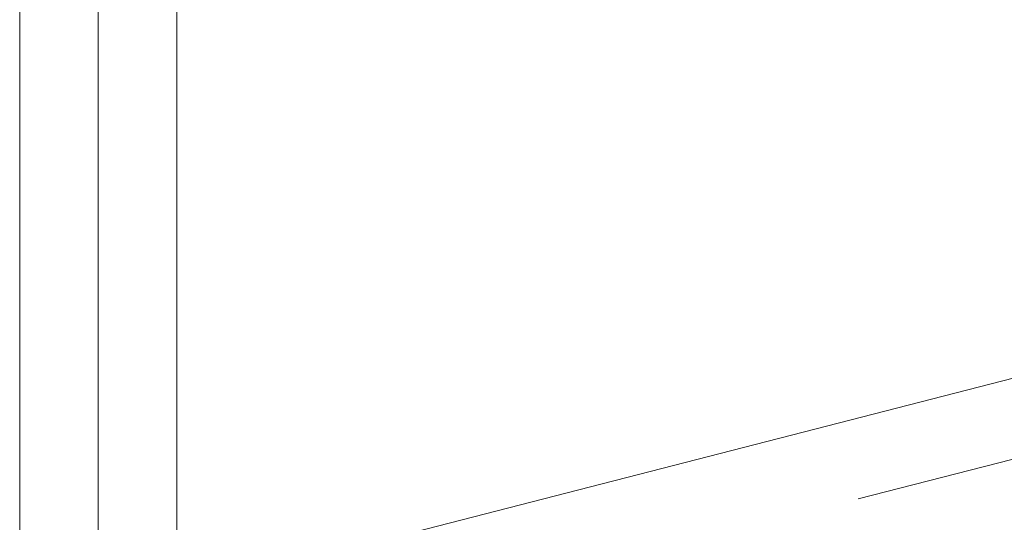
# Model space of a CAD drawing. Header units: millimetres. Extents: x -121 to 34184, y -147 to 33428.
# Tile 43 of 107: x 9268 to 9957, y 23267 to 23619. Entities that reach past the tile are written whole.
import ezdxf

# ---------------------------------------------------------------- set-up
doc = ezdxf.new("R2010")
doc.units = ezdxf.units.MM
doc.linetypes.add('ADSK_Осевая', pattern=[700, 500, -100, 0, -100])
doc.layers.add('P-PIPE-____-CNTR', color=3, linetype='ADSK_Осевая', lineweight=20)
doc.layers.add('P-PIPE-____-OTLN', color=3, linetype='Continuous', lineweight=20)

msp = doc.modelspace()

# ---------------------------------------------------------------- linework, layer by layer
at = {"layer": 'P-PIPE-____-CNTR', "color": 9}
for p, q in [((9322.81, 23155.1), (9322.81, 25558.76)), ((9322.81, 23155.1), (9322.81, 25558.76)), ((10338.71, 23407.6), (9557.27, 23206.61)), ((10338.71, 23407.6), (9560.57, 23207.46))]:
    msp.add_line(p, q, dxfattribs=at)
at = {"layer": 'P-PIPE-____-OTLN', "color": 22}
for p, q in [((9267.81, 25583.86), (9267.81, 23125.62)), ((9377.81, 23125.62), (9377.81, 25583.86)), ((10356.75, 23469.03), (9470.54, 23241.1))]:
    msp.add_line(p, q, dxfattribs=at)

doc.saveas('drawing.dxf')
